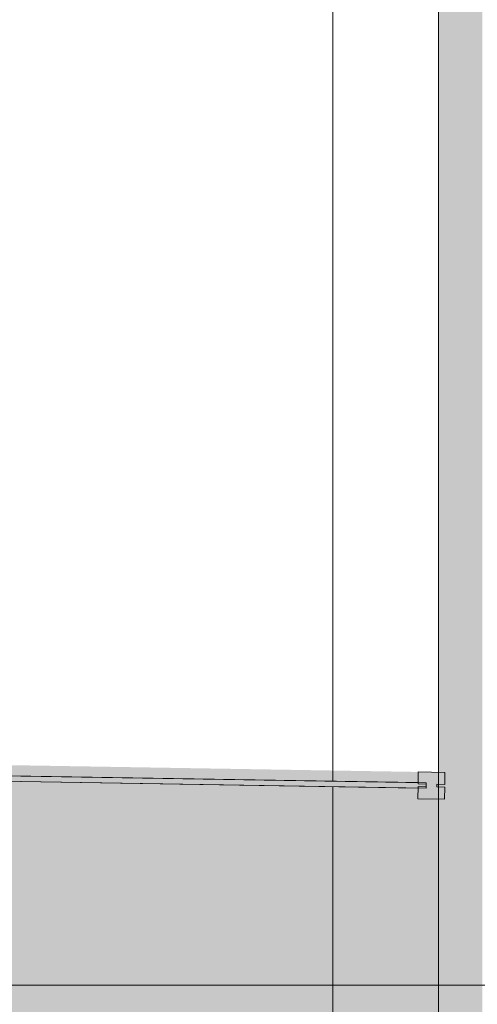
# Model space of a CAD drawing. Header units: millimetres. Extents: x 0 to 1208, y -24 to 589.
# Tile 32 of 49: x 390 to 398, y 297 to 316. Entities that reach past the tile are written whole.
import ezdxf
from ezdxf.xclip import XClip

# ---------------------------------------------------------------- set-up
doc = ezdxf.new("R2010")
doc.units = ezdxf.units.MM
doc.header["$MEASUREMENT"] = 0
doc.header["$XCLIPFRAME"] = 0
doc.linetypes.add('Wipeout_Contour', pattern=[1000, 0, -1000])
for name, color, linetype in [('Конструктив - Колонны', 7, 'Continuous'), ('Конструктив - Стены наружние фасад', 7, 'Continuous'), ('Местность - Забор', 7, 'Continuous'), ('Элемент модели - Зоны уличных помещений', 7, 'Continuous'), ('Элемент Модели - Оси', 7, 'Continuous')]:
    doc.layers.add(name, color=color, linetype=linetype)

# ---------------------------------------------------------------- blocks, each defined once
blk = doc.blocks.new('Чертеж_2_2', base_point=(217.704, 72.604))
at = {"layer": 'Конструктив - Стены наружние фасад', "linetype": 'Continuous', "lineweight": 0, "true_color": 0x000000}
for points in [[(397.429, 343.104), (397.429, 283.917), (397.504, 283.917), (397.504, 343.104)], [(397.654, 341.104), (397.504, 341.104), (397.504, 283.917), (397.654, 283.917)], [(397.654, 341.104), (397.654, 283.917), (398.254, 283.917), (398.254, 341.104)]]:
    blk.add_hatch(color=18, dxfattribs=at).paths.add_polyline_path(points)
at = {"layer": 'Элемент модели - Зоны уличных помещений', "linetype": 'Continuous', "lineweight": 0, "true_color": 0x9bcf78}
blk.add_hatch(color=73, dxfattribs=at).paths.add_polyline_path([(308.732, 461.046), (308.732, 285.296), (397.429, 285.296), (397.429, 301.59), (354.767, 302.299), (354.597, 321.648), (336.669, 321.648), (336.669, 423.648), (353.669, 423.648), (353.669, 427.267)])
at = {"layer": 'Конструктив - Колонны', "color": 7, "linetype": 'Continuous', "lineweight": 15, "ltscale": 0.5}
blk.add_line((399.554, 297.604), (398.054, 297.604), dxfattribs=at)
at = {"layer": 'Конструктив - Стены наружние фасад', "color": 7, "linetype": 'Continuous', "lineweight": 15, "ltscale": 0.5, "flags": 128}
blk.add_lwpolyline([(397.429, 343.104), (397.429, 283.917)], dxfattribs=at)
at = {"layer": 'Местность - Забор', "color": 7, "linetype": 'Continuous', "lineweight": 15, "ltscale": 0.5}
for p, q in [((397.552, 301.588), (397.548, 301.363)), ((397.398, 301.366), (397.397, 301.316)), ((397.397, 301.316), (397.547, 301.313)), ((397.398, 301.366), (397.548, 301.363)), ((397.547, 301.313), (397.543, 301.088)), ((397.044, 301.096), (397.543, 301.088))]:
    blk.add_line(p, q, dxfattribs=at)
at = {"layer": 'Элемент Модели - Оси', "color": 7, "linetype": 'Continuous', "lineweight": 15, "ltscale": 0.5}
for p, q in [((395.454, 533.604), (395.454, 137.362)), ((153.901, 297.604), (407.644, 297.604))]:
    blk.add_line(p, q, dxfattribs=at)
at = {"color": 254, "linetype": 'Wipeout_Contour', "lineweight": 0, "ltscale": 5913.513616}
blk.add_wipeout([(382.4, 301.612), (382.399, 301.562), (382.549, 301.56), (382.549, 301.535), (397.047, 301.296), (397.047, 301.321), (397.197, 301.319), (397.198, 301.369), (397.048, 301.371), (397.048, 301.396), (382.55, 301.635), (382.55, 301.61)], dxfattribs=at).dxf.layer = 'Местность - Забор'
at = {"layer": 'Местность - Забор', "linetype": 'Continuous', "lineweight": 0, "true_color": 0x000000}
for points in [[(397.197, 301.294), (397.198, 301.394), (382.4, 301.637), (382.399, 301.537)], [(397.398, 301.366), (397.548, 301.363), (397.552, 301.588), (397.052, 301.596), (397.048, 301.371), (397.198, 301.369), (397.197, 301.319), (397.047, 301.321), (397.044, 301.096), (397.543, 301.088), (397.547, 301.313), (397.397, 301.316)]]:
    blk.add_hatch(color=18, dxfattribs=at).paths.add_polyline_path(points)
at = {"layer": 'Местность - Забор', "color": 7, "linetype": 'Continuous', "lineweight": 15, "ltscale": 0.5}
for p, q in [((397.052, 301.596), (397.048, 301.371)), ((397.052, 301.596), (397.552, 301.588)), ((397.047, 301.321), (397.044, 301.096)), ((397.047, 301.321), (397.197, 301.319)), ((397.048, 301.371), (397.198, 301.369)), ((397.198, 301.369), (397.197, 301.319))]:
    blk.add_line(p, q, dxfattribs=at)
at = {"layer": 'Местность - Забор', "color": 7, "linetype": 'Continuous', "lineweight": 15, "ltscale": 0.5, "flags": 128}
blk.add_lwpolyline([(397.197, 301.294), (397.198, 301.394), (382.4, 301.637), (382.399, 301.537)], close=True, dxfattribs=at)
for points in [[(397.048, 301.396), (382.55, 301.635)], [(397.047, 301.296), (382.549, 301.535)]]:
    blk.add_lwpolyline(points, dxfattribs=at)

msp = doc.modelspace()

# ---------------------------------------------------------------- block references
at = {"color": 161, "linetype": 'Continuous', "lineweight": 40, "true_color": 0x83aefe}
ref = msp.add_blockref('Чертеж_2_2', (217.704, 72.604), dxfattribs=at)
XClip(ref).set_block_clipping_path([(24.004460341, 137.3615431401), (407.6441154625, 585.1734188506)])

doc.saveas('drawing.dxf')
